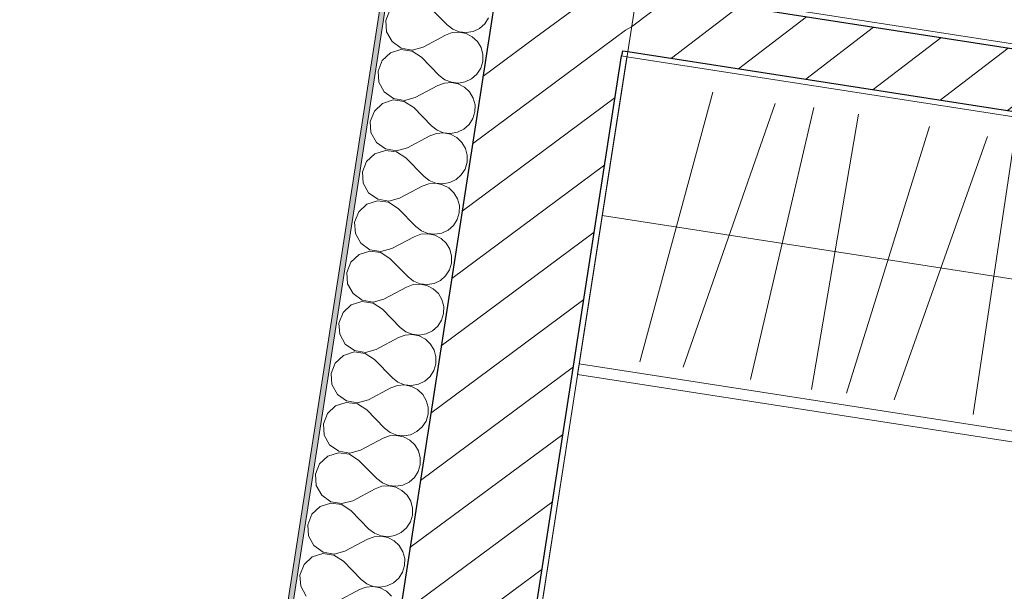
# Model space of a CAD drawing. Header units: metres. Extents: x 5509548 to 5517943, y 5680530 to 5684871.
# Tile 96 of 124: x 5516177.18 to 5516179.02, y 5683289.4 to 5683290.47. Entities that reach past the tile are written whole.
import ezdxf

# ---------------------------------------------------------------- set-up
doc = ezdxf.new("R2010")
doc.units = ezdxf.units.M
for name, color, linetype in [('Nowe_A-Meble-Sypialnia', 7, 'CONTINUOUS'), ('Nowe_A-Posadzki', 7, 'CONTINUOUS'), ('Nowe_A-Ściany-Działowe', 7, 'CONTINUOUS'), ('Nowe_A-Ściany-Zewnętrzne', 7, 'CONTINUOUS')]:
    doc.layers.add(name, color=color, linetype=linetype)
for name, color, linetype, lineweight in [('Nowe_A-Meble-Sypialnia_Nr_pióra__4', 7, 'CONTINUOUS', 13), ('Nowe_A-Posadzki_Nr_pióra__89', 7, 'CONTINUOUS', 13), ('Nowe_A-Ściany-Działowe_Nr_pióra__27', 7, 'CONTINUOUS', 25), ('Nowe_A-Ściany-Działowe_Nr_pióra__47', 7, 'CONTINUOUS', 15), ('Nowe_A-Ściany-Zewnętrzne_Nr_pióra__174', 7, 'CONTINUOUS', 5), ('Nowe_A-Ściany-Zewnętrzne_Nr_pióra__27', 7, 'CONTINUOUS', 25), ('Nowe_A-Ściany-Zewnętrzne_Nr_pióra__47', 7, 'CONTINUOUS', 15), ('Nowe_A-Ściany-Zewnętrzne_Nr_pióra__67', 7, 'CONTINUOUS', 13)]:
    doc.layers.add(name, color=color, linetype=linetype, lineweight=lineweight)
doc.layers.add('Nowe_A-Strefy-Parter_Nr_pióra__94', color=7, linetype='CONTINUOUS', lineweight=13, true_color=0xe4ad2c)
pattern_1 = [(0, (0, 0), (0, 86.60254037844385), [0, -50]), (0, (25, 43.30126941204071), (0, 86.60254037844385), [0, -50])]
pattern_2 = [(45, (0, 0), (-63.63960862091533, 63.63960862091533), [])]

# ---------------------------------------------------------------- blocks, each defined once
blk = doc.blocks.new('Strop_4', base_point=(65240.07224493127, -99177.59784355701))
at = {"layer": 'Nowe_A-Posadzki_Nr_pióra__89', "color": 7, "linetype": 'Continuous', "lineweight": 13, "flags": 128}
blk.add_lwpolyline([(65240.07224493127, -99177.59784355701), (65240.07224493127, -116907.597843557), (90770.07224493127, -116907.597843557), (90770.07224493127, -99177.59784355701)], close=True, dxfattribs=at)
blk = doc.blocks.new('*X180')
at = {"layer": 'Nowe_A-Ściany-Zewnętrzne_Nr_pióra__174', "color": 7, "linetype": 'Continuous', "lineweight": 5}
for p, q in [((64789.427959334, -112979.5940549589), (64784.83414969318, -113000.0000000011)), ((64861.02462588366, -112961.9047619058), (64899.11986397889, -112990.4761904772)), ((64959.81552709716, -112987.5321579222), (64968.19847390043, -112977.4157672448)), ((64968.19847390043, -112977.4157672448), (64973.49788101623, -112965.393644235)), ((64899.11986397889, -112990.4761904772), (64910.61749295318, -112996.8338382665)), ((64910.61749295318, -112996.8338382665), (64923.41483563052, -112999.8075863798)), ((64936.53771625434, -112999.1710633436), (64948.98717805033, -112994.972723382)), ((64948.98717805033, -112994.972723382), (64959.81552709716, -112987.5321579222)), ((64784.83414969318, -113000.0000000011), (64789.427959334, -113020.4059450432)), ((64861.02462588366, -113038.0952380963), (64899.11986397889, -113009.5238095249)), ((64910.61749295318, -113003.1661617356), (64899.11986397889, -113009.5238095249)), ((64923.41483563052, -113000.1924136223), (64910.61749295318, -113003.1661617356)), ((64923.41483563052, -112999.8075863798), (64936.53771625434, -112999.1710633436)), ((64936.53771625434, -113000.8289366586), (64923.41483563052, -113000.1924136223)), ((64948.98717805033, -113005.0272766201), (64936.53771625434, -113000.8289366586)), ((64959.81552709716, -113012.46784208), (64948.98717805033, -113005.0272766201)), ((64968.19847390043, -113022.5842327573), (64959.81552709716, -113012.46784208)), ((64789.427959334, -113020.4059450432), (64802.3230586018, -113036.8747669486)), ((64973.49788101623, -113034.6063557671), (64968.19847390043, -113022.5842327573)), ((64975.31034016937, -113047.6190476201), (64973.49788101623, -113034.6063557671)), ((64802.3230586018, -113036.8747669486), (64821.03146698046, -113046.2289711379)), ((64821.03146698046, -113049.0091241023), (64802.3230586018, -113058.3633282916)), ((64821.03146698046, -113046.2289711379), (64841.94358406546, -113046.6637574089)), ((64841.94358406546, -113048.5743378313), (64821.03146698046, -113049.0091241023)), ((64841.94358406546, -113046.6637574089), (64861.02462588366, -113038.0952380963)), ((64861.02462588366, -113057.1428571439), (64841.94358406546, -113048.5743378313)), ((64973.49788101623, -113060.6317394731), (64975.31034016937, -113047.6190476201)), ((64802.3230586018, -113058.3633282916), (64789.427959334, -113074.832150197)), ((64861.02462588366, -113057.1428571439), (64899.11986397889, -113085.7142857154)), ((64968.19847390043, -113072.6538624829), (64973.49788101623, -113060.6317394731)), ((64789.427959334, -113074.832150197), (64784.83414969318, -113095.2380952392)), ((64899.11986397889, -113085.7142857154), (64910.61749295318, -113092.0719335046)), ((64936.53771625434, -113094.4091585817), (64948.98717805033, -113090.2108186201)), ((64948.98717805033, -113090.2108186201), (64959.81552709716, -113082.7702531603)), ((64959.81552709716, -113082.7702531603), (64968.19847390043, -113072.6538624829)), ((64784.83414969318, -113095.2380952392), (64789.427959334, -113115.6440402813)), ((64861.02462588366, -113133.3333333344), (64899.11986397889, -113104.761904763)), ((64910.61749295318, -113098.4042569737), (64899.11986397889, -113104.761904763)), ((64910.61749295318, -113092.0719335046), (64923.41483563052, -113095.0456816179)), ((64923.41483563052, -113095.4305088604), (64910.61749295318, -113098.4042569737)), ((64923.41483563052, -113095.0456816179), (64936.53771625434, -113094.4091585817)), ((64936.53771625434, -113096.0670318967), (64923.41483563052, -113095.4305088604)), ((64948.98717805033, -113100.2653718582), (64936.53771625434, -113096.0670318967)), ((64959.81552709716, -113107.7059373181), (64948.98717805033, -113100.2653718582)), ((64968.19847390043, -113117.8223279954), (64959.81552709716, -113107.7059373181)), ((64789.427959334, -113115.6440402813), (64802.3230586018, -113132.1128621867)), ((64973.49788101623, -113129.8444510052), (64968.19847390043, -113117.8223279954)), ((64802.3230586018, -113132.1128621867), (64821.03146698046, -113141.467066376)), ((64821.03146698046, -113144.2472193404), (64802.3230586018, -113153.6014235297)), ((64821.03146698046, -113141.467066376), (64841.94358406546, -113141.901852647)), ((64841.94358406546, -113143.8124330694), (64821.03146698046, -113144.2472193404)), ((64841.94358406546, -113141.901852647), (64861.02462588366, -113133.3333333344)), ((64861.02462588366, -113152.380952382), (64841.94358406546, -113143.8124330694)), ((64975.31034016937, -113142.8571428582), (64973.49788101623, -113129.8444510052)), ((64973.49788101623, -113155.8698347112), (64975.31034016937, -113142.8571428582)), ((64802.3230586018, -113153.6014235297), (64789.427959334, -113170.0702454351)), ((64861.02462588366, -113152.380952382), (64899.11986397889, -113180.9523809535)), ((64968.19847390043, -113167.891957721), (64973.49788101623, -113155.8698347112)), ((64789.427959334, -113170.0702454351), (64784.83414969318, -113190.4761904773)), ((64899.11986397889, -113180.9523809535), (64910.61749295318, -113187.3100287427)), ((64948.98717805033, -113185.4489138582), (64959.81552709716, -113178.0083483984)), ((64959.81552709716, -113178.0083483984), (64968.19847390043, -113167.891957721)), ((64784.83414969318, -113190.4761904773), (64789.427959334, -113210.8821355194)), ((64861.02462588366, -113228.5714285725), (64899.11986397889, -113200.0000000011)), ((64910.61749295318, -113193.6423522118), (64899.11986397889, -113200.0000000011)), ((64910.61749295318, -113187.3100287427), (64923.41483563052, -113190.283776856)), ((64923.41483563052, -113190.6686040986), (64910.61749295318, -113193.6423522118)), ((64923.41483563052, -113190.283776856), (64936.53771625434, -113189.6472538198)), ((64936.53771625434, -113191.3051271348), (64923.41483563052, -113190.6686040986)), ((64936.53771625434, -113189.6472538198), (64948.98717805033, -113185.4489138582)), ((64948.98717805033, -113195.5034670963), (64936.53771625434, -113191.3051271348)), ((64959.81552709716, -113202.9440325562), (64948.98717805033, -113195.5034670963)), ((64789.427959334, -113210.8821355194), (64802.3230586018, -113227.3509574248)), ((64968.19847390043, -113213.0604232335), (64959.81552709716, -113202.9440325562)), ((64973.49788101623, -113225.0825462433), (64968.19847390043, -113213.0604232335)), ((64802.3230586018, -113227.3509574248), (64821.03146698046, -113236.7051616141)), ((64821.03146698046, -113236.7051616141), (64841.94358406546, -113237.1399478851)), ((64841.94358406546, -113237.1399478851), (64861.02462588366, -113228.5714285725)), ((64975.31034016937, -113238.0952380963), (64973.49788101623, -113225.0825462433)), ((64802.3230586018, -113248.8395187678), (64789.427959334, -113265.3083406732)), ((64821.03146698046, -113239.4853145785), (64802.3230586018, -113248.8395187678)), ((64841.94358406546, -113239.0505283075), (64821.03146698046, -113239.4853145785)), ((64861.02462588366, -113247.6190476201), (64841.94358406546, -113239.0505283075)), ((64861.02462588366, -113247.6190476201), (64899.11986397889, -113276.1904761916)), ((64968.19847390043, -113263.1300529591), (64973.49788101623, -113251.1079299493)), ((64973.49788101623, -113251.1079299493), (64975.31034016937, -113238.0952380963)), ((64789.427959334, -113265.3083406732), (64784.83414969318, -113285.7142857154)), ((64948.98717805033, -113280.6870090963), (64959.81552709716, -113273.2464436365)), ((64959.81552709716, -113273.2464436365), (64968.19847390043, -113263.1300529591)), ((64784.83414969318, -113285.7142857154), (64789.427959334, -113306.1202307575)), ((64899.11986397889, -113276.1904761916), (64910.61749295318, -113282.5481239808)), ((64910.61749295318, -113288.8804474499), (64899.11986397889, -113295.2380952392)), ((64910.61749295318, -113282.5481239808), (64923.41483563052, -113285.5218720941)), ((64923.41483563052, -113285.9066993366), (64910.61749295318, -113288.8804474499)), ((64923.41483563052, -113285.5218720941), (64936.53771625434, -113284.8853490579)), ((64936.53771625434, -113286.5432223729), (64923.41483563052, -113285.9066993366)), ((64936.53771625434, -113284.8853490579), (64948.98717805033, -113280.6870090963)), ((64948.98717805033, -113290.7415623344), (64936.53771625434, -113286.5432223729)), ((64959.81552709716, -113298.1821277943), (64948.98717805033, -113290.7415623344)), ((64789.427959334, -113306.1202307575), (64802.3230586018, -113322.5890526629)), ((64861.02462588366, -113323.8095238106), (64899.11986397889, -113295.2380952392)), ((64968.19847390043, -113308.2985184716), (64959.81552709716, -113298.1821277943)), ((64973.49788101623, -113320.3206414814), (64968.19847390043, -113308.2985184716)), ((64802.3230586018, -113322.5890526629), (64821.03146698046, -113331.9432568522)), ((64841.94358406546, -113332.3780431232), (64861.02462588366, -113323.8095238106)), ((64975.31034016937, -113333.3333333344), (64973.49788101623, -113320.3206414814)), ((64802.3230586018, -113344.0776140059), (64789.427959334, -113360.5464359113)), ((64821.03146698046, -113334.7234098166), (64802.3230586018, -113344.0776140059)), ((64821.03146698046, -113331.9432568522), (64841.94358406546, -113332.3780431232)), ((64841.94358406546, -113334.2886235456), (64821.03146698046, -113334.7234098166)), ((64861.02462588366, -113342.8571428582), (64841.94358406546, -113334.2886235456)), ((64861.02462588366, -113342.8571428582), (64899.11986397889, -113371.4285714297)), ((64968.19847390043, -113358.3681481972), (64973.49788101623, -113346.3460251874)), ((64973.49788101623, -113346.3460251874), (64975.31034016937, -113333.3333333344)), ((64789.427959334, -113360.5464359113), (64784.83414969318, -113380.9523809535)), ((64959.81552709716, -113368.4845388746), (64968.19847390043, -113358.3681481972)), ((64784.83414969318, -113380.9523809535), (64789.427959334, -113401.3583259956)), ((64899.11986397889, -113371.4285714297), (64910.61749295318, -113377.7862192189)), ((64910.61749295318, -113384.118542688), (64899.11986397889, -113390.4761904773)), ((64910.61749295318, -113377.7862192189), (64923.41483563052, -113380.7599673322)), ((64923.41483563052, -113381.1447945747), (64910.61749295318, -113384.118542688)), ((64923.41483563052, -113380.7599673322), (64936.53771625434, -113380.123444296)), ((64936.53771625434, -113381.781317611), (64923.41483563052, -113381.1447945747)), ((64936.53771625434, -113380.123444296), (64948.98717805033, -113375.9251043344)), ((64948.98717805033, -113385.9796575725), (64936.53771625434, -113381.781317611)), ((64948.98717805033, -113375.9251043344), (64959.81552709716, -113368.4845388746)), ((64789.427959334, -113401.3583259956), (64802.3230586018, -113417.827147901)), ((64861.02462588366, -113419.0476190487), (64899.11986397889, -113390.4761904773)), ((64959.81552709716, -113393.4202230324), (64948.98717805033, -113385.9796575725)), ((64968.19847390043, -113403.5366137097), (64959.81552709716, -113393.4202230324)), ((64802.3230586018, -113417.827147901), (64821.03146698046, -113427.1813520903)), ((64841.94358406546, -113427.6161383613), (64861.02462588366, -113419.0476190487)), ((64973.49788101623, -113415.5587367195), (64968.19847390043, -113403.5366137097)), ((64975.31034016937, -113428.5714285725), (64973.49788101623, -113415.5587367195)), ((64802.3230586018, -113439.315709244), (64789.427959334, -113455.7845311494)), ((64821.03146698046, -113429.9615050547), (64802.3230586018, -113439.315709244)), ((64821.03146698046, -113427.1813520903), (64841.94358406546, -113427.6161383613)), ((64841.94358406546, -113429.5267187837), (64821.03146698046, -113429.9615050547)), ((64861.02462588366, -113438.0952380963), (64841.94358406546, -113429.5267187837)), ((64861.02462588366, -113438.0952380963), (64899.11986397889, -113466.6666666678)), ((64973.49788101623, -113441.5841204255), (64975.31034016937, -113428.5714285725)), ((64789.427959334, -113455.7845311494), (64784.83414969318, -113476.1904761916)), ((64959.81552709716, -113463.7226341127), (64968.19847390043, -113453.6062434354)), ((64968.19847390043, -113453.6062434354), (64973.49788101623, -113441.5841204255)), ((64784.83414969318, -113476.1904761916), (64789.427959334, -113496.5964212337)), ((64899.11986397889, -113466.6666666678), (64910.61749295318, -113473.024314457)), ((64910.61749295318, -113473.024314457), (64923.41483563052, -113475.9980625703)), ((64923.41483563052, -113476.3828898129), (64910.61749295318, -113479.3566379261)), ((64923.41483563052, -113475.9980625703), (64936.53771625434, -113475.3615395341)), ((64936.53771625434, -113477.0194128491), (64923.41483563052, -113476.3828898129)), ((64936.53771625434, -113475.3615395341), (64948.98717805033, -113471.1631995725)), ((64948.98717805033, -113471.1631995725), (64959.81552709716, -113463.7226341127)), ((64861.02462588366, -113514.2857142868), (64899.11986397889, -113485.7142857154)), ((64910.61749295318, -113479.3566379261), (64899.11986397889, -113485.7142857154)), ((64948.98717805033, -113481.2177528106), (64936.53771625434, -113477.0194128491)), ((64959.81552709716, -113488.6583182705), (64948.98717805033, -113481.2177528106)), ((64968.19847390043, -113498.7747089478), (64959.81552709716, -113488.6583182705)), ((64789.427959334, -113496.5964212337), (64802.3230586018, -113513.0652431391)), ((64802.3230586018, -113513.0652431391), (64821.03146698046, -113522.4194473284)), ((64973.49788101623, -113510.7968319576), (64968.19847390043, -113498.7747089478)), ((64975.31034016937, -113523.8095238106), (64973.49788101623, -113510.7968319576)), ((64821.03146698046, -113525.1996002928), (64802.3230586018, -113534.5538044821)), ((64821.03146698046, -113522.4194473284), (64841.94358406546, -113522.8542335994)), ((64841.94358406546, -113524.7648140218), (64821.03146698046, -113525.1996002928)), ((64841.94358406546, -113522.8542335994), (64861.02462588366, -113514.2857142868)), ((64861.02462588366, -113533.3333333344), (64841.94358406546, -113524.7648140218)), ((64973.49788101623, -113536.8222156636), (64975.31034016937, -113523.8095238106)), ((64802.3230586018, -113534.5538044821), (64789.427959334, -113551.0226263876)), ((64861.02462588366, -113533.3333333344), (64899.11986397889, -113561.9047619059)), ((64959.81552709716, -113558.9607293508), (64968.19847390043, -113548.8443386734)), ((64968.19847390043, -113548.8443386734), (64973.49788101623, -113536.8222156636)), ((64789.427959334, -113551.0226263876), (64784.83414969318, -113571.4285714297)), ((64899.11986397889, -113561.9047619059), (64910.61749295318, -113568.2624096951)), ((64910.61749295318, -113568.2624096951), (64923.41483563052, -113571.2361578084)), ((64936.53771625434, -113570.5996347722), (64948.98717805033, -113566.4012948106)), ((64948.98717805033, -113566.4012948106), (64959.81552709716, -113558.9607293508)), ((64784.83414969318, -113571.4285714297), (64789.427959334, -113591.8345164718)), ((64861.02462588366, -113609.5238095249), (64899.11986397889, -113580.9523809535)), ((64910.61749295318, -113574.5947331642), (64899.11986397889, -113580.9523809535)), ((64923.41483563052, -113571.620985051), (64910.61749295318, -113574.5947331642)), ((64923.41483563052, -113571.2361578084), (64936.53771625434, -113570.5996347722)), ((64936.53771625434, -113572.2575080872), (64923.41483563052, -113571.620985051)), ((64948.98717805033, -113576.4558480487), (64936.53771625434, -113572.2575080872)), ((64959.81552709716, -113583.8964135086), (64948.98717805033, -113576.4558480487)), ((64968.19847390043, -113594.0128041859), (64959.81552709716, -113583.8964135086)), ((64789.427959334, -113591.8345164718), (64802.3230586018, -113608.3033383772)), ((64973.49788101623, -113606.0349271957), (64968.19847390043, -113594.0128041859)), ((64802.3230586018, -113608.3033383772), (64821.03146698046, -113617.6575425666)), ((64821.03146698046, -113620.4376955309), (64802.3230586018, -113629.7918997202)), ((64821.03146698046, -113617.6575425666), (64841.94358406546, -113618.0923288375)), ((64841.94358406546, -113620.0029092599), (64821.03146698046, -113620.4376955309)), ((64841.94358406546, -113618.0923288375), (64861.02462588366, -113609.5238095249)), ((64861.02462588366, -113628.5714285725), (64841.94358406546, -113620.0029092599)), ((64975.31034016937, -113619.0476190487), (64973.49788101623, -113606.0349271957)), ((64973.49788101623, -113632.0603109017), (64975.31034016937, -113619.0476190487)), ((64802.3230586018, -113629.7918997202), (64789.427959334, -113646.2607216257)), ((64861.02462588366, -113628.5714285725), (64899.11986397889, -113657.142857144)), ((64968.19847390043, -113644.0824339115), (64973.49788101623, -113632.0603109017)), ((64789.427959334, -113646.2607216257), (64784.83414969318, -113666.6666666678)), ((64899.11986397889, -113657.142857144), (64910.61749295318, -113663.5005049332)), ((64948.98717805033, -113661.6393900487), (64959.81552709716, -113654.1988245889)), ((64959.81552709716, -113654.1988245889), (64968.19847390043, -113644.0824339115)), ((64784.83414969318, -113666.6666666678), (64789.427959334, -113687.0726117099)), ((64861.02462588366, -113704.761904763), (64899.11986397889, -113676.1904761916)), ((64910.61749295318, -113669.8328284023), (64899.11986397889, -113676.1904761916)), ((64910.61749295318, -113663.5005049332), (64923.41483563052, -113666.4742530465)), ((64923.41483563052, -113666.8590802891), (64910.61749295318, -113669.8328284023)), ((64923.41483563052, -113666.4742530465), (64936.53771625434, -113665.8377300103)), ((64936.53771625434, -113667.4956033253), (64923.41483563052, -113666.8590802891)), ((64936.53771625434, -113665.8377300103), (64948.98717805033, -113661.6393900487)), ((64948.98717805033, -113671.6939432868), (64936.53771625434, -113667.4956033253)), ((64959.81552709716, -113679.1345087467), (64948.98717805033, -113671.6939432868)), ((64789.427959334, -113687.0726117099), (64802.3230586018, -113703.5414336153)), ((64968.19847390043, -113689.250899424), (64959.81552709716, -113679.1345087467)), ((64973.49788101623, -113701.2730224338), (64968.19847390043, -113689.250899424)), ((64802.3230586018, -113703.5414336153), (64821.03146698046, -113712.8956378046)), ((64821.03146698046, -113715.675790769), (64802.3230586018, -113725.0299949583)), ((64821.03146698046, -113712.8956378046), (64841.94358406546, -113713.3304240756)), ((64841.94358406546, -113715.241004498), (64821.03146698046, -113715.675790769)), ((64841.94358406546, -113713.3304240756), (64861.02462588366, -113704.761904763)), ((64861.02462588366, -113723.8095238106), (64841.94358406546, -113715.241004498)), ((64975.31034016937, -113714.2857142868), (64973.49788101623, -113701.2730224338)), ((64973.49788101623, -113727.2984061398), (64975.31034016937, -113714.2857142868)), ((64802.3230586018, -113725.0299949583), (64789.427959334, -113741.4988168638)), ((64861.02462588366, -113723.8095238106), (64899.11986397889, -113752.3809523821)), ((64968.19847390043, -113739.3205291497), (64973.49788101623, -113727.2984061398)), ((64789.427959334, -113741.4988168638), (64784.83414969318, -113761.9047619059)), ((64899.11986397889, -113752.3809523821), (64910.61749295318, -113758.7386001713)), ((64948.98717805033, -113756.8774852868), (64959.81552709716, -113749.436919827)), ((64959.81552709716, -113749.436919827), (64968.19847390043, -113739.3205291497)), ((64784.83414969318, -113761.9047619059), (64789.427959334, -113782.310706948)), ((64910.61749295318, -113765.0709236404), (64899.11986397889, -113771.4285714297)), ((64910.61749295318, -113758.7386001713), (64923.41483563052, -113761.7123482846)), ((64923.41483563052, -113762.0971755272), (64910.61749295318, -113765.0709236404)), ((64923.41483563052, -113761.7123482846), (64936.53771625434, -113761.0758252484)), ((64936.53771625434, -113762.7336985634), (64923.41483563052, -113762.0971755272)), ((64936.53771625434, -113761.0758252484), (64948.98717805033, -113756.8774852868)), ((64948.98717805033, -113766.9320385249), (64936.53771625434, -113762.7336985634)), ((64959.81552709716, -113774.3726039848), (64948.98717805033, -113766.9320385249)), ((64789.427959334, -113782.310706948), (64802.3230586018, -113798.7795288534)), ((64861.02462588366, -113800.0000000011), (64899.11986397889, -113771.4285714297)), ((64968.19847390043, -113784.4889946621), (64959.81552709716, -113774.3726039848)), ((64973.49788101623, -113796.5111176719), (64968.19847390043, -113784.4889946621)), ((64802.3230586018, -113798.7795288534), (64821.03146698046, -113808.1337330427)), ((64841.94358406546, -113808.5685193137), (64861.02462588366, -113800.0000000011)), ((64975.31034016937, -113809.5238095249), (64973.49788101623, -113796.5111176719)), ((64802.3230586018, -113820.2680901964), (64789.427959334, -113836.7369121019)), ((64821.03146698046, -113810.9138860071), (64802.3230586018, -113820.2680901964)), ((64821.03146698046, -113808.1337330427), (64841.94358406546, -113808.5685193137)), ((64841.94358406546, -113810.4790997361), (64821.03146698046, -113810.9138860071)), ((64861.02462588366, -113819.0476190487), (64841.94358406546, -113810.4790997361)), ((64861.02462588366, -113819.0476190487), (64899.11986397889, -113847.6190476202)), ((64968.19847390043, -113834.5586243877), (64973.49788101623, -113822.5365013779)), ((64973.49788101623, -113822.5365013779), (64975.31034016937, -113809.5238095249)), ((64789.427959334, -113836.7369121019), (64784.83414969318, -113857.142857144)), ((64959.81552709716, -113844.6750150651), (64968.19847390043, -113834.5586243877)), ((64784.83414969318, -113857.142857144), (64789.427959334, -113877.5488021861)), ((64899.11986397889, -113847.6190476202), (64910.61749295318, -113853.9766954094)), ((64910.61749295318, -113860.3090188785), (64899.11986397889, -113866.6666666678)), ((64910.61749295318, -113853.9766954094), (64923.41483563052, -113856.9504435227)), ((64923.41483563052, -113857.3352707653), (64910.61749295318, -113860.3090188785)), ((64923.41483563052, -113856.9504435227), (64936.53771625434, -113856.3139204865)), ((64936.53771625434, -113857.9717938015), (64923.41483563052, -113857.3352707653)), ((64936.53771625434, -113856.3139204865), (64948.98717805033, -113852.1155805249)), ((64948.98717805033, -113862.170133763), (64936.53771625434, -113857.9717938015)), ((64948.98717805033, -113852.1155805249), (64959.81552709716, -113844.6750150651)), ((64959.81552709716, -113869.6106992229), (64948.98717805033, -113862.170133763)), ((64789.427959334, -113877.5488021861), (64802.3230586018, -113894.0176240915)), ((64861.02462588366, -113895.2380952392), (64899.11986397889, -113866.6666666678)), ((64968.19847390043, -113879.7270899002), (64959.81552709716, -113869.6106992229)), ((64973.49788101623, -113891.74921291), (64968.19847390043, -113879.7270899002)), ((64802.3230586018, -113894.0176240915), (64821.03146698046, -113903.3718282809)), ((64841.94358406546, -113903.8066145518), (64861.02462588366, -113895.2380952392)), ((64975.31034016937, -113904.761904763), (64973.49788101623, -113891.74921291)), ((64802.3230586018, -113915.5061854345), (64789.427959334, -113931.97500734)), ((64821.03146698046, -113906.1519812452), (64802.3230586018, -113915.5061854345)), ((64821.03146698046, -113903.3718282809), (64841.94358406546, -113903.8066145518)), ((64841.94358406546, -113905.7171949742), (64821.03146698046, -113906.1519812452)), ((64861.02462588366, -113914.2857142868), (64841.94358406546, -113905.7171949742)), ((64861.02462588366, -113914.2857142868), (64899.11986397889, -113942.8571428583)), ((64968.19847390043, -113929.7967196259), (64973.49788101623, -113917.774596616)), ((64973.49788101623, -113917.774596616), (64975.31034016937, -113904.761904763)), ((64789.427959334, -113931.97500734), (64784.83414969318, -113952.3809523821)), ((64959.81552709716, -113939.9131103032), (64968.19847390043, -113929.7967196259)), ((64784.83414969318, -113952.3809523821), (64789.427959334, -113972.7868974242)), ((64899.11986397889, -113942.8571428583), (64910.61749295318, -113949.2147906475)), ((64910.61749295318, -113949.2147906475), (64923.41483563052, -113952.1885387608)), ((64923.41483563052, -113952.5733660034), (64910.61749295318, -113955.5471141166)), ((64923.41483563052, -113952.1885387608), (64936.53771625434, -113951.5520157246)), ((64936.53771625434, -113953.2098890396), (64923.41483563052, -113952.5733660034)), ((64936.53771625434, -113951.5520157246), (64948.98717805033, -113947.353675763)), ((64948.98717805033, -113957.4082290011), (64936.53771625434, -113953.2098890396)), ((64948.98717805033, -113947.353675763), (64959.81552709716, -113939.9131103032)), ((64789.427959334, -113972.7868974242), (64802.3230586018, -113989.2557193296)), ((64861.02462588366, -113990.4761904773), (64899.11986397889, -113961.9047619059)), ((64910.61749295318, -113955.5471141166), (64899.11986397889, -113961.9047619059)), ((64959.81552709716, -113964.848794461), (64948.98717805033, -113957.4082290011)), ((64968.19847390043, -113974.9651851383), (64959.81552709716, -113964.848794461)), ((64802.3230586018, -113989.2557193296), (64821.03146698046, -113998.609923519)), ((64841.94358406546, -113999.0447097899), (64861.02462588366, -113990.4761904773)), ((64973.49788101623, -113986.9873081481), (64968.19847390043, -113974.9651851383)), ((64975.31034016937, -114000.0000000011), (64973.49788101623, -113986.9873081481)), ((64821.03146698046, -114001.3900764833), (64802.3230586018, -114010.7442806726)), ((64821.03146698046, -113998.609923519), (64841.94358406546, -113999.0447097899)), ((64841.94358406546, -114000.9552902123), (64821.03146698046, -114001.3900764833)), ((64861.02462588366, -114009.523809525), (64841.94358406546, -114000.9552902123)), ((64861.02462588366, -114009.523809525), (64899.11986397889, -114038.0952380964)), ((64973.49788101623, -114013.0126918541), (64975.31034016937, -114000.0000000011)), ((64789.427959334, -114027.2131025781), (64784.83414969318, -114047.6190476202)), ((64802.3230586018, -114010.7442806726), (64789.427959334, -114027.2131025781)), ((64959.81552709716, -114035.1512055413), (64968.19847390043, -114025.034814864)), ((64968.19847390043, -114025.034814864), (64973.49788101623, -114013.0126918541)), ((64899.11986397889, -114038.0952380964), (64910.61749295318, -114044.4528858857)), ((64910.61749295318, -114044.4528858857), (64923.41483563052, -114047.4266339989)), ((64936.53771625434, -114046.7901109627), (64948.98717805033, -114042.5917710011)), ((64948.98717805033, -114042.5917710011), (64959.81552709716, -114035.1512055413)), ((64784.83414969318, -114047.6190476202), (64789.427959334, -114068.0249926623)), ((64861.02462588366, -114085.7142857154), (64899.11986397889, -114057.142857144)), ((64910.61749295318, -114050.7852093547), (64899.11986397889, -114057.142857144)), ((64923.41483563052, -114047.8114612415), (64910.61749295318, -114050.7852093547)), ((64923.41483563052, -114047.4266339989), (64936.53771625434, -114046.7901109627)), ((64936.53771625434, -114048.4479842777), (64923.41483563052, -114047.8114612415)), ((64948.98717805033, -114052.6463242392), (64936.53771625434, -114048.4479842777)), ((64959.81552709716, -114060.0868896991), (64948.98717805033, -114052.6463242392)), ((64789.427959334, -114068.0249926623), (64802.3230586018, -114084.4938145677))]:
    blk.add_line(p, q, dxfattribs=at)
blk = doc.blocks.new('Ściana_50', base_point=(65105.07224493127, -99042.597843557))
at = {"layer": 'Nowe_A-Ściany-Zewnętrzne', "linetype": 'Continuous', "lineweight": 0, "true_color": 0x000000}
h = blk.add_hatch(dxfattribs=at)
h.set_pattern_fill('Tynk', color=18, style=0, pattern_type=2)
h.set_pattern_definition(pattern_1)
h.paths.add_polyline_path([(64770.07224493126, -117367.597843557), (64780.07216554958, -117367.597843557), (64780.07224877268, -111792.595826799), (64770.07224493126, -111792.595826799)])
h = blk.add_hatch(dxfattribs=at)
h.set_pattern_fill('Bloczki_ceramiczne', color=18, style=0, pattern_type=2)
h.set_pattern_definition(pattern_2)
h.paths.add_polyline_path([(65230.07224493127, -112987.7344470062), (65230.07224493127, -112872.7344470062), (64980.07224493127, -112872.7344470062), (64980.07224493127, -112987.7344470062)])
h = blk.add_hatch(dxfattribs=at)
h.set_pattern_fill('Bloczki_ceramiczne', color=18, style=0, pattern_type=2)
h.set_pattern_definition(pattern_2)
h.paths.add_polyline_path([(65230.07224493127, -116917.597843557), (65230.07224493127, -112987.7344470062), (64980.07224493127, -112987.7344470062), (64980.07224493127, -116917.597843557)])
h = blk.add_hatch(dxfattribs=at)
h.set_pattern_fill('Tynk', color=18, style=0, pattern_type=2)
h.set_pattern_definition(pattern_1)
h.paths.add_polyline_path([(65240.07224493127, -116907.597843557), (65240.07224493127, -112997.7344470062), (65230.07224493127, -112997.7344470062), (65230.07224493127, -116907.597843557)])
at = {"layer": 'Nowe_A-Ściany-Zewnętrzne_Nr_pióra__27', "color": 7, "linetype": 'Continuous', "lineweight": 25}
for p, q in [((64980.07224493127, -112872.7344470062), (64980.07224493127, -112987.7344470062)), ((64980.07224493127, -112987.7344470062), (64980.07224493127, -116917.597843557)), ((65230.07224493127, -112987.7344470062), (65230.07224493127, -112997.7344470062)), ((65230.07224493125, -116907.5978367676), (65230.07224493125, -112997.7344328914))]:
    blk.add_line(p, q, dxfattribs=at)
at = {"layer": 'Nowe_A-Ściany-Zewnętrzne_Nr_pióra__47', "color": 7, "linetype": 'Continuous', "lineweight": 15}
blk.add_line((65230.07224493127, -112997.7344470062), (65240.07224493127, -112997.7344470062), dxfattribs=at)
at = {"layer": 'Nowe_A-Ściany-Zewnętrzne_Nr_pióra__47', "color": 7, "linetype": 'Continuous', "lineweight": 15, "flags": 128}
for points in [[(64770.07224493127, -111792.5957407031), (64770.07224493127, -117367.597843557)], [(65240.07224493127, -116907.597843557), (65240.07224493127, -112997.7344470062)]]:
    blk.add_lwpolyline(points, dxfattribs=at)
at = {"layer": 'Nowe_A-Ściany-Zewnętrzne_Nr_pióra__67', "color": 7, "linetype": 'Continuous', "lineweight": 13}
blk.add_line((64780.072270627, -111792.5958277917), (64780.072270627, -117167.597843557), dxfattribs=at)
at = {"layer": 'Nowe_A-Ściany-Zewnętrzne', "color": 7, "lineweight": 25}
blk.add_blockref('*X180', (0, 0), dxfattribs=at)
blk = doc.blocks.new('Ściana_80', base_point=(67540.07817616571, -112930.2344470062))
at = {"layer": 'Nowe_A-Ściany-Działowe', "linetype": 'Continuous', "lineweight": 0, "true_color": 0x000000}
h = blk.add_hatch(dxfattribs=at)
h.set_pattern_fill('Tynk', color=18, style=0, pattern_type=2)
h.set_pattern_definition(pattern_1)
h.paths.add_polyline_path([(67540.07817616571, -112862.7344470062), (65240.07224493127, -112862.7344470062), (65240.07224493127, -112872.7344470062), (67540.07817616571, -112872.7344470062)])
h = blk.add_hatch(dxfattribs=at)
h.set_pattern_fill('Bloczki_ceramiczne', color=18, style=0, pattern_type=2)
h.set_pattern_definition(pattern_2)
h.paths.add_polyline_path([(65240.07224493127, -112987.7344470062), (65240.07224493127, -112872.7344470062), (65230.07224493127, -112872.7344470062), (65230.07224493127, -112987.7344470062)])
h = blk.add_hatch(dxfattribs=at)
h.set_pattern_fill('Bloczki_ceramiczne', color=18, style=0, pattern_type=2)
h.set_pattern_definition(pattern_2)
h.paths.add_polyline_path([(65240.07224493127, -112987.7344470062), (67540.07817616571, -112987.7344470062), (67540.07817616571, -112872.7344470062), (65240.07224493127, -112872.7344470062)])
h = blk.add_hatch(dxfattribs=at)
h.set_pattern_fill('Tynk', color=18, style=0, pattern_type=2)
h.set_pattern_definition(pattern_1)
h.paths.add_polyline_path([(65240.07224493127, -112997.7344470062), (65240.07224493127, -112987.7344470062), (65230.07224493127, -112987.7344470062), (65230.07224493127, -112997.7344470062)])
h = blk.add_hatch(dxfattribs=at)
h.set_pattern_fill('Tynk', color=18, style=0, pattern_type=2)
h.set_pattern_definition(pattern_1)
h.paths.add_polyline_path([(65240.07224493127, -112997.7344470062), (67540.07817616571, -112997.7344470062), (67540.07817616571, -112987.7344470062), (65240.07224493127, -112987.7344470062)])
at = {"layer": 'Nowe_A-Ściany-Działowe_Nr_pióra__27', "color": 7, "linetype": 'Continuous', "lineweight": 25}
for p, q in [((67540.07817616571, -112872.7344470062), (65240.07224493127, -112872.7344470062)), ((65240.07224493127, -112987.7344470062), (67540.07817616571, -112987.7344470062))]:
    blk.add_line(p, q, dxfattribs=at)
at = {"layer": 'Nowe_A-Ściany-Działowe_Nr_pióra__47', "color": 7, "linetype": 'Continuous', "lineweight": 15, "flags": 128}
for points in [[(67540.07817616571, -112862.7344470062), (65240.07224493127, -112862.7344470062)], [(65240.07224493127, -112997.7344470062), (67540.07817616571, -112997.7344470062)]]:
    blk.add_lwpolyline(points, dxfattribs=at)
at = {"layer": 'Nowe_A-Ściany-Zewnętrzne_Nr_pióra__27', "color": 7, "linetype": 'Continuous', "lineweight": 25}
for q in [(65240.07224493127, -112987.7344470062), (65230.07224493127, -112997.7344470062)]:
    blk.add_line((65230.07224493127, -112987.7344470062), q, dxfattribs=at)
at = {"layer": 'Nowe_A-Ściany-Zewnętrzne_Nr_pióra__47', "color": 7, "linetype": 'Continuous', "lineweight": 15}
blk.add_line((65230.07224493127, -112997.7344470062), (65240.07224493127, -112997.7344470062), dxfattribs=at)
blk = doc.blocks.new('Garderoba modularna 27_15')
at = {"layer": 'Nowe_A-Meble-Sypialnia_Nr_pióra__4', "color": 7, "linetype": 'Continuous', "lineweight": 13}
for p, q in [((1558.559495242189, 39.23589895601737), (1561.446435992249, 560.764101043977)), ((1708.418993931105, 43.76595034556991), (1611.586937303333, 556.2340496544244)), ((1798.660701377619, 42.11324294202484), (1721.345229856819, 557.8867570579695)), ((1863.804131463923, 39.25960969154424), (1856.201799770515, 560.7403903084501)), ((1979.262697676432, 39.94411615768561), (1940.743233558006, 560.0558838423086)), ((2107.061683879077, 43.5132029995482), (2012.94424735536, 556.4867970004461)), ((2188.954394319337, 40.8440338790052), (2131.051536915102, 559.1559661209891)), ((1160.002965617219, 299.9999999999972), (2300.005931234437, 299.9999999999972)), ((0, 20), (2300.005931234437, 20))]:
    blk.add_line(p, q, dxfattribs=at)
at = {"layer": 'Nowe_A-Meble-Sypialnia_Nr_pióra__4', "color": 7, "linetype": 'Continuous', "lineweight": 13, "flags": 128}
blk.add_lwpolyline([(0, 0), (2300.005931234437, 0), (2300.005931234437, 599.9999999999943), (0, 599.9999999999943)], close=True, dxfattribs=at)
blk = doc.blocks.new('Garderoba modularna 27_16')
at = {"layer": 'Nowe_A-Meble-Sypialnia_Nr_pióra__4', "color": 7, "linetype": 'Continuous', "lineweight": 13, "flags": 128}
blk.add_lwpolyline([(0, 0), (2300.005931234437, 0), (2300.005931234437, 599.9999999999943), (0, 599.9999999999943)], close=True, dxfattribs=at)

msp = doc.modelspace()

# ---------------------------------------------------------------- linework, layer by layer
at = {"layer": 'Nowe_A-Strefy-Parter_Nr_pióra__94', "color": 42, "linetype": 'Continuous', "lineweight": 13, "true_color": 0xe4ad2c, "flags": 128}
for points in [[(5516181.258172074, 5683294.363103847), (5516178.98529564, 5683294.715619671), (5516178.336199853, 5683290.530518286), (5516180.609033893, 5683290.178009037), (5516180.884882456, 5683291.95672947), (5516180.905574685, 5683292.09014442)], [(5516179.985337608, 5683286.156687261), (5516180.588341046, 5683290.044604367), (5516178.315509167, 5683290.397113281), (5516177.716266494, 5683286.53344404)]]:
    msp.add_lwpolyline(points, close=True, dxfattribs=at)

# ---------------------------------------------------------------- block references
at = {"layer": 'Nowe_A-Meble-Sypialnia', "color": 7, "linetype": 'Continuous', "lineweight": 13, "yscale": 0.001}
for name, p, xscale, rotation in [('Garderoba modularna 27_16', (5516180.700990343, 5683290.770920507), 0.001, 171.1838518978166), ('Garderoba modularna 27_15', (5516180.496382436, 5683289.451693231), -0.001, 351.1838518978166)]:
    msp.add_blockref(name, p, dxfattribs=dict(at, xscale=xscale, rotation=rotation))
at = {"layer": 'Nowe_A-Posadzki', "color": 7, "linetype": 'Continuous', "lineweight": 13, "xscale": 0.001, "yscale": 0.001, "zscale": 0.001, "rotation": 351.1838518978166}
msp.add_blockref('Strop_4', (5516180.43364342, 5683304.05396808), dxfattribs=at)
at = {"layer": 'Nowe_A-Ściany-Działowe', "color": 7, "lineweight": 25, "xscale": 0.001, "yscale": 0.001, "zscale": 0.001, "rotation": 351.1838518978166}
msp.add_blockref('Ściana_80', (5516180.59868639, 5683290.111306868), dxfattribs=at)
at = {"layer": 'Nowe_A-Ściany-Zewnętrzne', "color": 7, "lineweight": 25, "xscale": 0.001, "yscale": 0.001, "zscale": 0.001, "rotation": 351.1838518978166}
msp.add_blockref('Ściana_50', (5516180.320929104, 5683304.208063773), dxfattribs=at)

doc.saveas('drawing.dxf')
